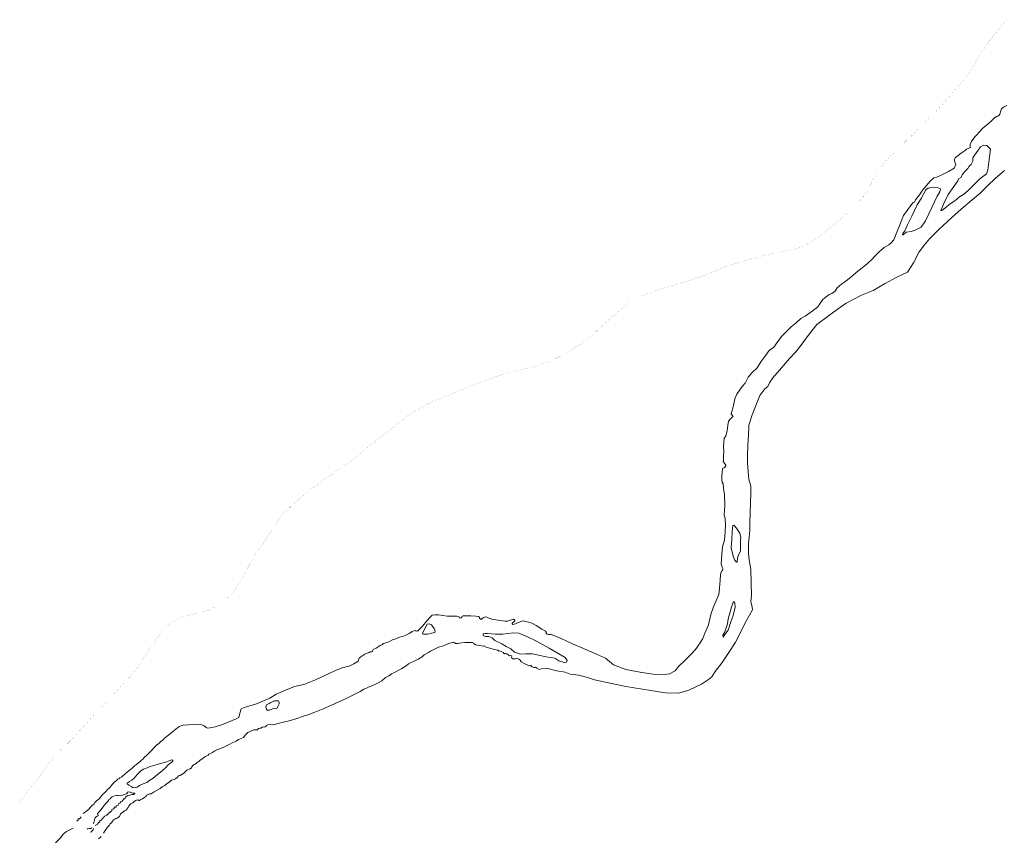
# Model space of a CAD drawing. Header units: metres. Extents: x 347609 to 404409, y 8548087 to 8605413.
# Tile 12 of 46: x 370329 to 371847, y 8559339 to 8560605. Entities that reach past the tile are written whole.
import ezdxf

# ---------------------------------------------------------------- set-up
doc = ezdxf.new("R2010")
doc.units = ezdxf.units.M
doc.linetypes.add('ACAD_ISO04W100', pattern=[30, 24, -3, 0, -3])
doc.layers.add('01. RIO', color=7, linetype='Continuous', lineweight=5, true_color=0x2776bb)
doc.layers.add('Red vial vecinal', color=241, linetype='ACAD_ISO04W100', lineweight=30)

# ---------------------------------------------------------------- blocks, each defined once
blk = doc.blocks.new('REIORORI')
at = {"layer": '01. RIO', "color": 152, "lineweight": 15, "true_color": 0x2776bb, "flags": 128}
for points in [[(370427.1, 8559381.7), (370429.3, 8559383.4), (370432.3, 8559385.5), (370436.3, 8559389.3), (370438.4, 8559391.9), (370441.4, 8559394.9), (370444, 8559396.9), (370445.3, 8559398.9), (370447.8, 8559401.5), (370449.9, 8559403), (370451.9, 8559404.7), (370453.8, 8559407.2), (370455.6, 8559409), (370457.5, 8559411.1), (370458.3, 8559412.2), (370459.7, 8559413.3), (370461.4, 8559415.1), (370463.1, 8559417), (370464.6, 8559418.8), (370467.1, 8559420.9), (370468.6, 8559422.6), (370470.5, 8559424.7), (370472.5, 8559427.3), (370474.5, 8559429.1), (370476.6, 8559431.1), (370477.9, 8559432.3), (370480.8, 8559434.7), (370482.9, 8559435.8), (370483.8, 8559437), (370487, 8559438.3), (370488.9, 8559440.6), (370490.2, 8559441.5), (370492.6, 8559443.6), (370495.1, 8559445.5), (370498, 8559448), (370502, 8559451.4), (370503.6, 8559452.9), (370506.2, 8559455.3), (370509.4, 8559457.5), (370512.5, 8559460), (370514.8, 8559461.8), (370517.2, 8559463.9), (370518.9, 8559465.3), (370521.2, 8559468.1), (370525.3, 8559471.9), (370530.4, 8559476.8), (370534.1, 8559480.6), (370536, 8559482.9), (370538.9, 8559485.8), (370541, 8559487.8), (370543.1, 8559489.2), (370547.1, 8559492.9), (370550.8, 8559495.9), (370552.6, 8559497.9), (370559.5, 8559503.1), (370564.8, 8559508), (370575, 8559516.2), (370581.3, 8559518.1), (370589.6, 8559518.4), (370598.3, 8559519.3), (370605, 8559519.5), (370609.7, 8559518.5), (370613.8, 8559517.2), (370616.8, 8559514.7), (370619, 8559513.5), (370623.2, 8559514.2), (370630.5, 8559515.7), (370641.9, 8559519), (370663.2, 8559527.6), (370667.3, 8559530.1), (370668.9, 8559536.5), (370670.9, 8559543), (370675.6, 8559545.3), (370694.2, 8559550.9), (370714.7, 8559559.7), (370724.9, 8559565.8), (370738.9, 8559572.1), (370753, 8559577.5), (370767.5, 8559580.7), (370785.1, 8559588.1), (370806.3, 8559597.6), (370817.4, 8559602.9), (370822.8, 8559604.8), (370826.2, 8559606.4), (370830.7, 8559607.6), (370837.2, 8559608.9), (370844.5, 8559612.8), (370851.2, 8559616.8), (370852.8, 8559621.1), (370855.1, 8559623.4), (370861.1, 8559627.2), (370867.3, 8559630.1), (370869, 8559631), (370871.4, 8559630.8), (370873, 8559631.7), (370873.9, 8559633.4), (370874.4, 8559634.5), (370878.8, 8559636.8), (370885.2, 8559640.8), (370888.8, 8559642.1), (370889.8, 8559643.7), (370893.6, 8559644.9), (370898.2, 8559646.5), (370904.2, 8559649.3), (370909.1, 8559651), (370915, 8559653.6), (370919.5, 8559654.9), (370924.5, 8559656.9), (370929.9, 8559659.3), (370932.4, 8559661), (370934.4, 8559662.4), (370936.7, 8559663.4), (370938.7, 8559663.7), (370939.7, 8559663.6), (370940.5, 8559662.9), (370942.1, 8559663.2), (370943.6, 8559663.3), (370944.8, 8559664.7), (370950.1, 8559670.8), (370956.7, 8559678.6), (370962, 8559684.2), (370965.1, 8559687.3), (370969.3, 8559688.3), (370974.8, 8559687.9), (370988.2, 8559686.2), (370996.1, 8559685.9), (371003.2, 8559686), (371006.7, 8559685.2), (371006.6, 8559683.5), (371008.5, 8559682.7), (371009.7, 8559683.3), (371010.6, 8559684.7), (371011.4, 8559685.8), (371013, 8559686.4), (371016.7, 8559686.7), (371024.7, 8559686.5), (371032.5, 8559685.9), (371036.3, 8559685.4), (371038, 8559684.2), (371038, 8559682.7), (371038.9, 8559681.7), (371040.5, 8559681.1), (371041.6, 8559681.8), (371044.1, 8559683.7), (371047, 8559684.9), (371049.5, 8559684.6), (371051.3, 8559683.4), (371054.3, 8559682.6), (371057.9, 8559680.9), (371063, 8559680.4), (371070.7, 8559679.2), (371077.4, 8559678.1), (371081.2, 8559678.5), (371086.1, 8559680), (371088.8, 8559681.1), (371090.6, 8559681.3), (371092.4, 8559680), (371092.5, 8559678.7), (371092.2, 8559677.7), (371089.6, 8559676.4), (371088.5, 8559675.4), (371088.5, 8559674.4), (371089.3, 8559673.1), (371091.3, 8559673.5), (371093.6, 8559674.3), (371096.4, 8559675.6), (371102.5, 8559677.9), (371104.5, 8559678.6), (371107.6, 8559678.4), (371113.5, 8559676.6), (371118.6, 8559675), (371125.4, 8559671.8), (371134.3, 8559666), (371139.6, 8559662.8), (371140.7, 8559661.6), (371140.9, 8559659.9), (371142.4, 8559658.5), (371144.7, 8559657.9), (371147.1, 8559657.7), (371148.5, 8559658), (371150.1, 8559657.2), (371163.7, 8559651.5), (371181.3, 8559643.4), (371198.4, 8559636.3), (371214, 8559629.4), (371232.4, 8559621.5), (371244.8, 8559611.2), (371263.7, 8559603.6), (371288.4, 8559599), (371305.5, 8559596.4), (371322.9, 8559595.9), (371331, 8559597.4), (371339.4, 8559602), (371345.2, 8559609.1), (371354, 8559617.1), (371364, 8559626.7), (371370.9, 8559634.8), (371377.3, 8559643.3), (371382.3, 8559651.4), (371385.4, 8559660), (371390.8, 8559672.5), (371394.8, 8559688.4), (371398.5, 8559700.3), (371403.8, 8559712.1), (371406.7, 8559719.3), (371408.2, 8559729.1), (371408.9, 8559741.3), (371409.7, 8559750.2), (371410.4, 8559754), (371411.2, 8559755.5), (371412.6, 8559756.4), (371412.9, 8559757.9), (371412.9, 8559759.5), (371412.1, 8559761.6), (371410.4, 8559766.3), (371411.8, 8559780.9), (371412.3, 8559787.5), (371413, 8559795.1), (371415, 8559800.9), (371416.2, 8559808.1), (371417.1, 8559825.7), (371416.6, 8559836.9), (371415.3, 8559841.8), (371415.5, 8559849.7), (371416.1, 8559856.1), (371415.9, 8559873.2), (371414.4, 8559883.3), (371413.6, 8559889.7), (371412.1, 8559892.3), (371411.5, 8559895.9), (371411.5, 8559901.9), (371412.7, 8559912.8), (371413.3, 8559914.2), (371415, 8559914.5), (371416.7, 8559916.2), (371417.9, 8559917.1), (371417.5, 8559918.7), (371415, 8559922.1), (371413.7, 8559924.1), (371414.2, 8559926.8), (371414.3, 8559933.1), (371414.6, 8559939.5), (371414.3, 8559946.8), (371414.6, 8559953.6), (371415.4, 8559959.8), (371417.9, 8559963.8), (371419.8, 8559971.4), (371420.7, 8559979.7), (371421.6, 8559986.2), (371424.9, 8559990.1), (371428.5, 8559993.5), (371428.8, 8559993.8), (371427.4, 8559995.9), (371426.1, 8559997.2), (371426.3, 8559999.9), (371428.5, 8560006.3), (371429.9, 8560013.4), (371431.8, 8560020.7), (371434.9, 8560028.1), (371442.7, 8560039.7), (371447.7, 8560044.9), (371452.2, 8560054.3), (371458.5, 8560061.5), (371466.2, 8560068.8), (371471.6, 8560078), (371479.4, 8560088.3), (371484.3, 8560095.2), (371491.6, 8560100.6), (371498, 8560109.3), (371503.5, 8560116.7), (371511.1, 8560124.5), (371518.5, 8560131.7), (371526, 8560138.1), (371533.2, 8560144.5), (371539.8, 8560148), (371550.9, 8560156.1), (371558.8, 8560161.9), (371562.8, 8560167.1), (371567.4, 8560173.7), (371572.6, 8560178.2), (371577, 8560181.4), (371581, 8560183.1), (371586.1, 8560186.8), (371589.4, 8560191.9), (371596.4, 8560197.9), (371600.9, 8560201.1), (371605.2, 8560204), (371608.3, 8560207), (371613.3, 8560210.9), (371618.5, 8560215.4), (371627.7, 8560222.9), (371636, 8560229.4), (371643.7, 8560236.5), (371647.7, 8560241.3), (371654.1, 8560247.6), (371657.9, 8560250.3), (371661.9, 8560254), (371669.1, 8560257.9), (371672.5, 8560261.3), (371676.5, 8560266.1), (371681.4, 8560277.7), (371686.7, 8560291.4), (371691.7, 8560303.4), (371697.1, 8560311), (371703.9, 8560320.4), (371706.4, 8560323.4), (371708.6, 8560323.9), (371708.9, 8560325.4), (371710.2, 8560327.7), (371716, 8560335), (371721.5, 8560343.1), (371727.6, 8560349.9), (371732, 8560355.6), (371738.2, 8560361.2), (371742.7, 8560362.6), (371749.8, 8560365.7), (371760.9, 8560371.3), (371769.5, 8560376.5), (371772.3, 8560382), (371771.4, 8560384.5), (371769.9, 8560389.3), (371771.8, 8560392.7), (371780.6, 8560399.5), (371786.6, 8560403.7), (371788.5, 8560405.5), (371794.6, 8560408), (371794.1, 8560409.8), (371794.5, 8560412.8), (371796.5, 8560417.6), (371801.3, 8560424.4), (371804.7, 8560427.7), (371808.2, 8560431.8), (371814.5, 8560438.3), (371821.3, 8560444.2), (371827, 8560449.4), (371831.5, 8560453.2), (371835, 8560455.9), (371837, 8560456.4), (371839.2, 8560457.9), (371840.2, 8560459.5), (371841.4, 8560464.4), (371842.7, 8560467.9), (371845.8, 8560470.3), (371850.6, 8560472.8)], [(370458.5, 8559351.5), (370461, 8559355.5), (370464.7, 8559360.9), (370467.6, 8559363.9), (370469, 8559366.1), (370471, 8559367.8), (370472.4, 8559370), (370474.1, 8559372), (370475.9, 8559373.4), (370477.7, 8559374.3), (370479.8, 8559374.7), (370481.6, 8559376.1), (370483.3, 8559377.4), (370484.4, 8559379.9), (370485, 8559381.5), (370488.7, 8559384.6), (370490.9, 8559385.9), (370493.3, 8559386.9), (370494.3, 8559387.9), (370495, 8559389.8), (370496.6, 8559391.2), (370497.5, 8559393.3), (370500.1, 8559396.7), (370502.5, 8559398.1), (370503.7, 8559398.4), (370506, 8559400.4), (370508.5, 8559402), (370510.7, 8559402.8), (370512.3, 8559402.5), (370512.8, 8559401.9), (370513.8, 8559402.1), (370514.6, 8559402.7), (370516.1, 8559403.6), (370518.6, 8559404.7), (370520.9, 8559406.2), (370522.1, 8559406.9), (370523.8, 8559408.1), (370524.4, 8559408.8), (370524.7, 8559410.4), (370526.7, 8559411.2), (370527.6, 8559411.3), (370528.5, 8559411.5), (370529.7, 8559412.2), (370530.9, 8559412.2), (370532, 8559412.4), (370533.4, 8559413.4), (370536.8, 8559415.1), (370541.3, 8559417.8), (370545.9, 8559420.3), (370549.2, 8559423.2), (370552.9, 8559425.3), (370555.1, 8559427), (370559.5, 8559429.7), (370563.5, 8559433.1), (370567.3, 8559434.3), (370569.4, 8559435.6), (370572.5, 8559438), (370574.4, 8559439.8), (370576.5, 8559440.5), (370582.2, 8559444.3), (370586.9, 8559448.5), (370588, 8559449.4), (370590.5, 8559450.2), (370592.3, 8559450.8), (370594.3, 8559452.3), (370594.9, 8559453.9), (370595.5, 8559455.2), (370596.9, 8559456.3), (370598.5, 8559457.4), (370599.6, 8559457.9), (370601.3, 8559459.2), (370602.6, 8559459.9), (370603.6, 8559460.9), (370605.4, 8559462.1), (370607.7, 8559464), (370610.1, 8559465.8), (370612.9, 8559467.6), (370615, 8559469.3), (370616.7, 8559470.4), (370619.7, 8559471.7), (370621, 8559473.2), (370625.6, 8559475.3), (370630.3, 8559478.4), (370634.4, 8559480.4), (370635.9, 8559481.1), (370638.1, 8559481.4), (370643.9, 8559484), (370647.3, 8559485.7), (370652, 8559488.2), (370657.8, 8559491.3), (370662.8, 8559493.6), (370666.8, 8559495.9), (370674.3, 8559499.2), (370676.8, 8559502.9), (370681.1, 8559506.5), (370686.7, 8559509.2), (370690.2, 8559511), (370693.3, 8559510.7), (370695.7, 8559511.1), (370697.3, 8559512.7), (370699.5, 8559513.5), (370701.1, 8559513.4), (370703.7, 8559515), (370708.4, 8559515.6), (370709.7, 8559517.3), (370711.8, 8559518.6), (370715.9, 8559518.9), (370719.1, 8559518.6), (370722.1, 8559519.2), (370727.7, 8559520.7), (370735.3, 8559522.5), (370740.6, 8559523.8), (370744.3, 8559524.8), (370748.5, 8559525.8), (370755.2, 8559528), (370767, 8559531.7), (370774.9, 8559534.7), (370784.5, 8559538.2), (370791.9, 8559541.2), (370799.5, 8559544.5), (370808.2, 8559548.2), (370812.3, 8559549.9), (370818.9, 8559553), (370825.7, 8559555.9), (370832.8, 8559559.2), (370838.5, 8559562.1), (370847.1, 8559566.2), (370854.3, 8559569.8), (370859.6, 8559573.7), (370863.7, 8559575.2), (370867.8, 8559576.9), (370873.7, 8559579.4), (370880.8, 8559582.6), (370887.4, 8559586.4), (370893, 8559591.3), (370898.2, 8559593.9), (370902.5, 8559597.2), (370907.2, 8559599.3), (370914, 8559602.8), (370918.4, 8559605.5), (370922.3, 8559608.1), (370925.3, 8559609.7), (370928.9, 8559612.5), (370931.6, 8559614.1), (370938.3, 8559617.3), (370943.7, 8559619.8), (370949.7, 8559623.2), (370953, 8559626.3), (370955.1, 8559627.6), (370959.4, 8559629.8), (370962.5, 8559631.9), (370968.9, 8559635.2), (370975, 8559638.1), (370982.5, 8559640.4), (370990.2, 8559644.1), (370998.4, 8559645.7), (371000, 8559645.1), (371000.7, 8559643.7), (371004.9, 8559643.9), (371010.9, 8559645), (371015.3, 8559645.3), (371021.3, 8559645.5), (371027.5, 8559645.2), (371029.5, 8559644.3), (371029.5, 8559643.3), (371031.9, 8559641.7), (371040.9, 8559640.1), (371043.9, 8559639.7), (371045.4, 8559640.3), (371046.4, 8559639.9), (371046.6, 8559638.6), (371050.4, 8559637.5), (371059.3, 8559635.2), (371066.1, 8559633.4), (371068.1, 8559632.3), (371068.8, 8559632.6), (371070.6, 8559632.2), (371071.4, 8559631.6), (371074.3, 8559630.1), (371075.5, 8559628.6), (371076.6, 8559628.2), (371077, 8559628.6), (371078.8, 8559628.6), (371079.4, 8559628), (371080.5, 8559627.7), (371081.5, 8559627.6), (371082.3, 8559626.9), (371082.8, 8559625.7), (371084.5, 8559625.1), (371086.6, 8559625.2), (371087.4, 8559625.1), (371087.7, 8559624), (371087.3, 8559622.5), (371088, 8559621.3), (371089.7, 8559620.2), (371093.2, 8559620.5), (371095.9, 8559620.8), (371099.1, 8559619.8), (371100.6, 8559618), (371102.1, 8559615.5), (371108.1, 8559612.4), (371115.2, 8559609.5), (371117.5, 8559609.7), (371118.2, 8559609.8), (371118.3, 8559608.9), (371119.5, 8559607.7), (371122, 8559606.8), (371123.6, 8559606.7), (371124.5, 8559607.3), (371126.7, 8559606.1), (371130.2, 8559603.8), (371133.5, 8559604.9), (371141.2, 8559606.1), (371157.4, 8559601.6), (371170, 8559599.5), (371177.9, 8559596.8), (371191.3, 8559594.9), (371206.2, 8559591), (371215.5, 8559587.9), (371263.5, 8559577.7), (371302.3, 8559571.6), (371324.8, 8559567.7), (371345.3, 8559567.4), (371360.7, 8559572.2), (371380.3, 8559581.2), (371391.2, 8559588.2), (371396.3, 8559592.4), (371401.2, 8559600.8), (371411.9, 8559614.7), (371425.7, 8559634.8), (371432.8, 8559645.8), (371443.6, 8559666.9), (371447.1, 8559674.8), (371456.9, 8559692.1), (371458.7, 8559695.7), (371458.3, 8559699.9), (371456.3, 8559708.7), (371457.3, 8559718.5), (371456.9, 8559736.6), (371456.1, 8559757.9), (371453.5, 8559772.8), (371452.5, 8559782.7), (371452.9, 8559797.4), (371454.5, 8559817.9), (371454.9, 8559829.7), (371455.3, 8559845.7), (371456.3, 8559875.6), (371456.1, 8559886.3), (371453.1, 8559897.1), (371452.7, 8559902), (371450.9, 8559922.3), (371451.3, 8559935.4), (371452.3, 8559959.1), (371452.7, 8559963.2), (371453.1, 8559980.3), (371458.4, 8559996.4), (371470, 8560026.2), (371478.1, 8560036.4), (371482.7, 8560039.8), (371485.3, 8560045.5), (371490.3, 8560053.1), (371500.6, 8560064.9), (371515.8, 8560082.9), (371525.7, 8560093.5), (371533.4, 8560103.2), (371544.4, 8560118.6), (371558.2, 8560135.3), (371575.9, 8560148.5), (371589.4, 8560158.5), (371603.3, 8560168.4), (371626.8, 8560180.4), (371644.8, 8560187.8), (371662.5, 8560198.1), (371681.5, 8560208.1), (371697.6, 8560215.9), (371706.9, 8560230.3), (371715.9, 8560247.4), (371724.1, 8560258.2), (371731.7, 8560267.6), (371739.5, 8560275.2), (371746.2, 8560281.7), (371765.9, 8560300.1), (371780.3, 8560313.1), (371797.6, 8560327.3), (371809.5, 8560337.7), (371819.8, 8560347.8), (371833.3, 8560360.7), (371847, 8560372.6)], [(370443.2, 8559366.1), (370443.7, 8559368.2), (370444, 8559370.3), (370444.7, 8559372.4), (370445.1, 8559374), (370445.8, 8559375.1), (370447.1, 8559377), (370448.7, 8559377.8), (370450.1, 8559378.4), (370450.4, 8559379.2), (370449.6, 8559380.7), (370449.5, 8559381.5), (370451.1, 8559383.4), (370453.4, 8559386.2), (370455.9, 8559389.8), (370459.3, 8559393.7), (370462.8, 8559397.7), (370465, 8559400.3), (370466.1, 8559401.9), (370467, 8559403.3), (370468.6, 8559404.6), (370470.5, 8559406.8), (370472, 8559407.8), (370473.1, 8559408), (370475.6, 8559409.1), (370479.1, 8559409.8), (370481.6, 8559409.9), (370485, 8559409.3), (370488.4, 8559410.3), (370490.5, 8559411.3), (370493.9, 8559412), (370495.1, 8559413.3), (370495.2, 8559414.5), (370496.7, 8559415.3), (370499.2, 8559414.6), (370500.4, 8559414.9), (370502.3, 8559414), (370504, 8559413.5), (370506.4, 8559413.5), (370506.9, 8559412.9), (370506.5, 8559412.3), (370505, 8559411.3), (370502.9, 8559411.4), (370498.7, 8559410.4), (370496.2, 8559409.9), (370494.6, 8559408.7), (370492.6, 8559406.9), (370492.1, 8559405.5), (370491, 8559404.7), (370489.4, 8559404.3), (370489.5, 8559402.9), (370488.5, 8559402.4), (370487.9, 8559402.1), (370487.2, 8559400.5), (370485.5, 8559399.9), (370484.4, 8559398.6), (370483.1, 8559398), (370482.2, 8559397.4), (370481.7, 8559395.8), (370481.1, 8559394.8), (370480, 8559394.5), (370478, 8559393.9), (370477.9, 8559393.2), (370478.1, 8559391.9), (370477.4, 8559391.7), (370476.2, 8559391.9), (370475.7, 8559392.1), (370475.1, 8559391.3), (370475.1, 8559390.3), (370474.9, 8559389.3), (370473.4, 8559389.1), (370471.5, 8559388.3), (370471.3, 8559387.5), (370471.3, 8559386.6), (370471.2, 8559385.8), (370469.9, 8559385.2), (370469, 8559384.2), (370468.1, 8559383.6), (370466.7, 8559383.2), (370466.8, 8559382.4), (370466.8, 8559381.2), (370466, 8559381.1), (370465.1, 8559381.3), (370464, 8559380.6), (370464.1, 8559379.8), (370463.6, 8559379.3), (370461.7, 8559378.6), (370460.3, 8559378), (370460, 8559377.3), (370459.9, 8559376.6), (370458.6, 8559376.4), (370457.9, 8559376), (370458, 8559374.8), (370457, 8559374.2), (370456.1, 8559372.7), (370455.3, 8559371.9), (370454.1, 8559371.9), (370453.9, 8559371.1), (370452.5, 8559370.5), (370452.9, 8559369), (370452.3, 8559368.6), (370451, 8559368.1), (370449.9, 8559366.4), (370449.4, 8559365.2), (370448, 8559364.3), (370445.7, 8559363.6)], [(370417.7, 8559370.3), (370418.5, 8559371.4), (370419.4, 8559372.3), (370419.6, 8559372.9), (370419.7, 8559373.6), (370420.4, 8559373.7), (370421.6, 8559373.9), (370422.9, 8559375.3), (370423.9, 8559376.8)], [(370384.6, 8559337), (370392.7, 8559344.9), (370396.2, 8559350), (370401.5, 8559354.1), (370411.6, 8559359.1)], [(370433.4, 8559357.8), (370434.1, 8559358.3), (370437.1, 8559358.6), (370439, 8559358.9), (370440.5, 8559359.5), (370440.8, 8559360.6)], [(370443, 8559358.6), (370442.4, 8559357), (370441.4, 8559355.6), (370440.4, 8559354.9), (370439.5, 8559353.7), (370439.3, 8559352.9)], [(370451.1, 8559343.1), (370453.5, 8559345.1), (370455.1, 8559346.7)]]:
    blk.add_lwpolyline(points, dxfattribs=at)
for points in [[(371749.4, 8560312.3), (371753.5, 8560321.7), (371760.3, 8560335.8), (371769.3, 8560348.2), (371775.4, 8560356.5), (371776.2, 8560359.8), (371780.1, 8560361.8), (371782.6, 8560366.4), (371785.3, 8560369.9), (371790.5, 8560375.5), (371793, 8560379.4), (371795.7, 8560382), (371798.3, 8560387), (371798.6, 8560392.3), (371801.5, 8560396.7), (371806.5, 8560404), (371810.5, 8560409.2), (371815.4, 8560411.6), (371820.2, 8560411), (371825.9, 8560405.4), (371824, 8560393.7), (371821.5, 8560373), (371819.5, 8560367.6), (371809, 8560359.8), (371799.9, 8560350.4), (371790.9, 8560341.2), (371784.1, 8560335.8), (371777.8, 8560332), (371770.5, 8560326.1), (371762.1, 8560320.3), (371756.6, 8560315.7), (371753.3, 8560313.1), (371752, 8560311.9), (371750.6, 8560311.1), (371749.6, 8560311.2), (371749.3, 8560311.6), (371749.3, 8560311.9)], [(371691.2, 8560273.5), (371695.8, 8560277.7), (371703.3, 8560278.8), (371709.5, 8560280.5), (371718.9, 8560285.6), (371725.3, 8560294.9), (371735.2, 8560315.8), (371743.3, 8560332.9), (371747.6, 8560339.9), (371748.7, 8560344.6), (371743.6, 8560346.3), (371737.5, 8560347), (371729.5, 8560345.5), (371726.1, 8560342.7), (371718.9, 8560329.5), (371712.7, 8560320), (371704.3, 8560302.4), (371697.7, 8560288.7), (371693.8, 8560279.8), (371691.2, 8560276.8), (371690.3, 8560274.9), (371690.2, 8560273.8)], [(371435.1, 8559769.3), (371435.8, 8559776), (371437.9, 8559781.3), (371440.2, 8559786.3), (371440.2, 8559795.5), (371440.6, 8559803.5), (371440.8, 8559807), (371439.2, 8559814), (371434.2, 8559821.7), (371430, 8559826.1), (371428.3, 8559825.7), (371427.4, 8559816.6), (371426.8, 8559804), (371426.2, 8559791.2), (371428.9, 8559778.6), (371431.2, 8559773), (371433.7, 8559769.9), (371434.4, 8559769.5), (371434.9, 8559769.2)], [(371413.8, 8559653.7), (371416, 8559657.9), (371421.2, 8559664.5), (371425.4, 8559677.3), (371428.4, 8559685.7), (371430.7, 8559693.1), (371432.1, 8559699.9), (371431.7, 8559705.8), (371430.7, 8559708.7), (371429, 8559707.3), (371426.6, 8559700.2), (371423.9, 8559690.5), (371421.4, 8559682.1), (371420.1, 8559674.2), (371418, 8559667.8), (371416.3, 8559661.9), (371413.3, 8559656.7), (371413.5, 8559654)], [(370950.4, 8559660), (370952.3, 8559663.6), (370955.1, 8559669.2), (370957.5, 8559673.5), (370960.4, 8559674.4), (370964.2, 8559672.7), (370968.3, 8559667.2), (370969.9, 8559662.9), (370969.3, 8559660.8), (370964, 8559660), (370958.3, 8559658.4), (370953.7, 8559658.2), (370951.8, 8559658.4), (370950.4, 8559659), (370950.3, 8559659.5)], [(371050.2, 8559659.4), (371062.9, 8559658.5), (371074, 8559658.5), (371081.8, 8559659.1), (371090.4, 8559660.1), (371098.5, 8559659.7), (371111.2, 8559654.7), (371126.1, 8559647.3), (371145.3, 8559636.5), (371160.5, 8559628.1), (371170.2, 8559622.2), (371173.2, 8559617.8), (371172.3, 8559615.3), (371168.6, 8559614.5), (371160.5, 8559617.2), (371154.4, 8559621.3), (371140.6, 8559623.1), (371119.9, 8559628), (371109.7, 8559628), (371101.4, 8559627.7), (371092, 8559630.6), (371086.2, 8559635.6), (371079, 8559639.2), (371072.5, 8559643.2), (371061.5, 8559648.3), (371057.8, 8559652.6), (371052.7, 8559654.5), (371047.1, 8559654.8), (371043.5, 8559656.2), (371043.5, 8559658.9), (371046.7, 8559659.4)], [(370712.1, 8559550.5), (370709.9, 8559549.3), (370708.6, 8559545.8), (370709.6, 8559542.7), (370710.8, 8559541), (370714.2, 8559541.2), (370719, 8559543), (370723.9, 8559543.6), (370726.2, 8559544.2), (370727.4, 8559546.7), (370729.3, 8559550.7), (370729.4, 8559553.3), (370728.5, 8559555.5), (370726.5, 8559555.6), (370722.3, 8559555.6), (370718.8, 8559554.1), (370715.2, 8559552.3), (370713.7, 8559551.2)], [(370496.4, 8559429.7), (370495.3, 8559429.3), (370494.9, 8559427.9), (370497.5, 8559425.6), (370502.2, 8559423.1), (370504.3, 8559421.6), (370510.3, 8559422.5), (370513.8, 8559425.3), (370519.6, 8559427.8), (370525.6, 8559429.8), (370529.9, 8559433.2), (370535.1, 8559436.3), (370541.6, 8559441.9), (370549.1, 8559447.9), (370554.6, 8559452.6), (370558.3, 8559456.7), (370563.8, 8559460.9), (370565.3, 8559463), (370565.4, 8559464.2), (370563.9, 8559464.7), (370559.6, 8559463.3), (370553.9, 8559460.9), (370544.8, 8559458.4), (370537.5, 8559456.4), (370530.7, 8559454.3), (370523.4, 8559451.1), (370520, 8559450.3), (370516.2, 8559447.8), (370511, 8559442.4), (370505.6, 8559436.5), (370502.3, 8559433.1), (370498.4, 8559431.2), (370497.6, 8559430.3)]]:
    blk.add_lwpolyline(points, close=True, dxfattribs=at)

msp = doc.modelspace()

# ---------------------------------------------------------------- linework, layer by layer
at = {"layer": 'Red vial vecinal', "lineweight": 15, "transparency": 33554687, "const_width": 0.1}
msp.add_lwpolyline([(371850, 8560605), (371841, 8560594), (371835, 8560586), (371827, 8560576), (371819, 8560566), (371812, 8560555), (371806, 8560545), (371800, 8560534), (371793, 8560523), (371785, 8560513), (371776.5, 8560503.2), (371768, 8560494), (371759, 8560483), (371750, 8560473), (371741, 8560463), (371732, 8560454), (371723, 8560446), (371715, 8560438), (371707, 8560429), (371697.6, 8560420.2), (371687, 8560410), (371678.1, 8560401), (371670, 8560394), (371663, 8560386), (371657, 8560378), (371649, 8560366), (371642.3, 8560353.8), (371636, 8560340.9), (371632.1, 8560335), (371623, 8560325), (371612.9, 8560315), (371605, 8560307), (371597.4, 8560300.1), (371586, 8560290.9), (371577, 8560283.1), (371567, 8560276), (371558, 8560269), (371548, 8560262), (371538.5, 8560257), (371529.8, 8560253.1), (371519.4, 8560250.5), (371509, 8560248.6), (371496.4, 8560246.4), (371485, 8560243.6), (371475.8, 8560241.6), (371462.3, 8560238.3), (371452.7, 8560235.6), (371439.3, 8560231.4), (371431.2, 8560228.7), (371420.9, 8560225.4), (371408.6, 8560220.8), (371397.6, 8560216.1), (371386.8, 8560211.4), (371373.8, 8560207), (371361, 8560203), (371347, 8560199), (371334, 8560195), (371321, 8560191), (371308, 8560187), (371297, 8560183), (371287, 8560179.1), (371277, 8560174), (371268, 8560168), (371258, 8560160), (371249, 8560152), (371239, 8560144), (371230, 8560136), (371220.9, 8560127.5), (371213, 8560120), (371203, 8560112), (371194.6, 8560105.3), (371184.3, 8560098.4), (371173.4, 8560091.7), (371160.2, 8560085.2), (371147.6, 8560079.1), (371131.1, 8560073.1), (371118.9, 8560069.6), (371104, 8560066), (371090, 8560063), (371076, 8560059), (371061, 8560054), (371047, 8560049), (371033, 8560044), (371019.9, 8560038.8), (371005.9, 8560032.6), (370993.7, 8560028.1), (370981.1, 8560023), (370969, 8560018), (370958, 8560013), (370947.1, 8560007), (370935, 8560000), (370924, 8559992), (370913.8, 8559983.6), (370902.4, 8559974.7), (370891.9, 8559966.3), (370879.2, 8559956.8), (370866.5, 8559946.8), (370854, 8559936), (370841.7, 8559926.1), (370833.7, 8559920.1), (370820.9, 8559911.7), (370807.3, 8559902.9), (370794.1, 8559893.7), (370782.1, 8559884.6), (370770, 8559875), (370759, 8559866), (370750, 8559858), (370741.4, 8559849.8), (370733.7, 8559841), (370728.1, 8559833.4), (370720.3, 8559821.8), (370713.1, 8559811.2), (370706, 8559800.4), (370699.3, 8559791.2), (370690.8, 8559778.2), (370685.5, 8559769.3), (370681, 8559760.4), (370676, 8559751), (370671, 8559742), (370664, 8559730), (370656, 8559720.1), (370645, 8559710), (370633, 8559702), (370620, 8559695), (370604.4, 8559691.2), (370591.7, 8559687.6), (370579, 8559684), (370566, 8559678.2), (370556.8, 8559671), (370548, 8559662), (370541, 8559652), (370534, 8559642.1), (370527.3, 8559632.1), (370520.4, 8559621.3), (370513.8, 8559611.2), (370506, 8559601), (370498.9, 8559592.3), (370491, 8559584), (370482, 8559574), (370473, 8559564), (370463, 8559554), (370454, 8559544), (370445, 8559535), (370436, 8559525), (370426.9, 8559515), (370419.4, 8559506.9), (370410.3, 8559496.9), (370402.2, 8559489), (370392.8, 8559480), (370383, 8559470), (370375, 8559460), (370368, 8559451), (370362, 8559442), (370354, 8559431), (370347.7, 8559423.6), (370340.9, 8559415.6), (370329.4, 8559398)], dxfattribs=at)

# ---------------------------------------------------------------- block references
msp.add_blockref('REIORORI', (0, 0))

doc.saveas('drawing.dxf')
